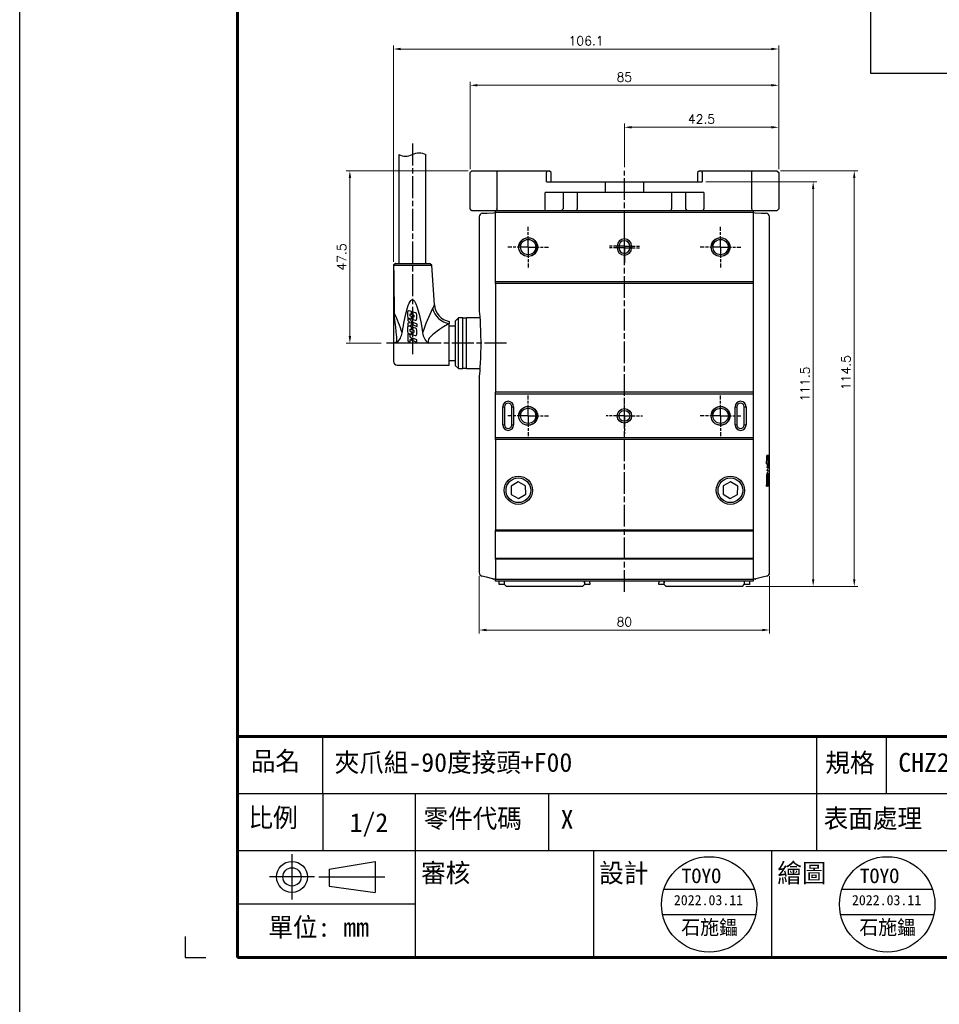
# Model space of a CAD drawing. Header units: millimetres. Extents: x 0 to 7391, y -1386 to 1502.
# Tile 87 of 127: x 5784 to 6037, y 791 to 1062. Entities that reach past the tile are written whole.
import ezdxf
from ezdxf.enums import TextEntityAlignment as Align

# ---------------------------------------------------------------- set-up
doc = ezdxf.new("R2010")
doc.units = ezdxf.units.MM
doc.header["$LTSCALE"] = 0.5
doc.linetypes.add('AM_ISO08W050', pattern=[18, 12, -1.5, 3, -1.5])
doc.linetypes.add('AM_ISO08W050x2', pattern=[9, 6, -0.75, 1.5, -0.75])
doc.layers.add('AM_5', color=3, linetype='Continuous', lineweight=25)
doc.layers.add('AM_7', color=4, linetype='AM_ISO08W050', lineweight=25)
doc.layers.add('BORDER', color=7, linetype='Continuous')
doc.layers.add('圖框', color=7, linetype='Continuous')
doc.styles.add('尺寸標註', font='romans.shx', dxfattribs={"bigfont": 'CHINESET.SHX'})
doc.styles.add('標題欄', font='txt')
doc.dimstyles.new('複本 CNS2-1$0', dxfattribs={"dimtxt": 2.5, "dimasz": 2, "dimexe": 1, "dimexo": 1, "dimgap": 1, "dimtad": 1, "dimdsep": 46, "dimtxsty": '尺寸標註', "dimcen": 0, "dimclrd": 2, "dimclre": 2, "dimclrt": 3, "dimadec": 0, "dimazin": 2, "dimtp": 0.1, "dimtm": 0.1, "dimtfac": 0.71, "dimtmove": 0, "dimatfit": 0, "dimfxl": 0, "dimlwd": 13, "dimlwe": 13, "dimarcsym": 0})

# ---------------------------------------------------------------- blocks, each defined once
blk = doc.blocks.new('*D36')
at = {"layer": 'AM_5', "color": 2, "lineweight": 13}
for p, q in [((5993.39, 1020.31), (6014.7, 1020.31)), ((6013.7, 1018.31), (6013.7, 907.81)), ((5983.89, 905.81), (6014.7, 905.81))]:
    blk.add_line(p, q, dxfattribs=at)
at = {"layer": 'AM_5', "color": 2}
for points in [[(6013.37, 1018.31), (6014.04, 1018.31), (6013.7, 1020.31)], [(6013.37, 907.81), (6014.04, 907.81), (6013.7, 905.81)]]:
    blk.add_solid(points, dxfattribs=at)
at = {"layer": 'Defpoints', "color": 0}
for p in [(5992.39, 1020.31), (5982.89, 905.81), (6013.7, 905.81)]:
    blk.add_point(p, dxfattribs=at)
at = {"layer": 'AM_5', "color": 3, "insert": (6011.45, 964.71), "char_height": 2.5, "attachment_point": 5, "rotation": 90, "style": '尺寸標註'}
blk.add_mtext('114.5', dxfattribs=at)
blk = doc.blocks.new('*D39')
at = {"layer": 'AM_5', "color": 2, "lineweight": 13}
for p, q in [((5910.39, 908.65), (5910.39, 892.81)), ((5990.39, 908.65), (5990.39, 892.81)), ((5912.39, 893.81), (5988.39, 893.81))]:
    blk.add_line(p, q, dxfattribs=at)
at = {"layer": 'AM_5', "color": 2}
for points in [[(5912.39, 894.15), (5912.39, 893.48), (5910.39, 893.81)], [(5988.39, 894.15), (5988.39, 893.48), (5990.39, 893.81)]]:
    blk.add_solid(points, dxfattribs=at)
at = {"layer": 'Defpoints', "color": 0}
for p in [(5910.39, 909.65), (5990.39, 909.65), (5990.39, 893.81)]:
    blk.add_point(p, dxfattribs=at)
at = {"layer": 'AM_5', "color": 3, "insert": (5950.39, 896.06), "char_height": 2.5, "attachment_point": 5, "style": '尺寸標註'}
blk.add_mtext('80', dxfattribs=at)
blk = doc.blocks.new('*D41')
at = {"layer": 'AM_5', "color": 2, "lineweight": 13}
for p, q in [((5950.39, 1021.31), (5950.39, 1033.31)), ((5952.39, 1032.31), (5990.89, 1032.31)), ((5992.89, 1020.81), (5992.89, 1033.31))]:
    blk.add_line(p, q, dxfattribs=at)
at = {"layer": 'AM_5', "color": 2}
for points in [[(5952.39, 1032.65), (5952.39, 1031.98), (5950.39, 1032.31)], [(5990.89, 1032.65), (5990.89, 1031.98), (5992.89, 1032.31)]]:
    blk.add_solid(points, dxfattribs=at)
at = {"layer": 'Defpoints', "color": 0}
for p in [(5992.89, 1032.31), (5950.39, 1020.31), (5992.89, 1019.81)]:
    blk.add_point(p, dxfattribs=at)
at = {"layer": 'AM_5', "color": 3, "insert": (5971.64, 1034.56), "char_height": 2.5, "attachment_point": 5, "style": '尺寸標註'}
blk.add_mtext('42.5', dxfattribs=at)
blk = doc.blocks.new('*D42')
at = {"layer": 'AM_5', "color": 2, "lineweight": 13}
for p, q in [((5907.89, 1020.81), (5907.89, 1044.87)), ((5992.89, 1020.81), (5992.89, 1044.87)), ((5990.89, 1043.87), (5909.89, 1043.87))]:
    blk.add_line(p, q, dxfattribs=at)
at = {"layer": 'AM_5', "color": 2}
for points in [[(5909.89, 1044.21), (5909.89, 1043.54), (5907.89, 1043.87)], [(5990.89, 1044.21), (5990.89, 1043.54), (5992.89, 1043.87)]]:
    blk.add_solid(points, dxfattribs=at)
at = {"layer": 'Defpoints', "color": 0}
for p in [(5907.89, 1043.87), (5907.89, 1019.81), (5992.89, 1019.81)]:
    blk.add_point(p, dxfattribs=at)
at = {"layer": 'AM_5', "color": 3, "insert": (5950.39, 1046.12), "char_height": 2.5, "attachment_point": 5, "style": '尺寸標註'}
blk.add_mtext('85', dxfattribs=at)
blk = doc.blocks.new('*D43')
at = {"layer": 'AM_5', "color": 2, "lineweight": 13}
for p, q in [((5886.79, 995.27), (5886.79, 1054.87)), ((5990.89, 1053.87), (5888.79, 1053.87)), ((5992.89, 1020.81), (5992.89, 1054.87))]:
    blk.add_line(p, q, dxfattribs=at)
at = {"layer": 'AM_5', "color": 2}
for points in [[(5888.79, 1054.21), (5888.79, 1053.54), (5886.79, 1053.87)], [(5990.89, 1054.21), (5990.89, 1053.54), (5992.89, 1053.87)]]:
    blk.add_solid(points, dxfattribs=at)
at = {"layer": 'Defpoints', "color": 0}
for p in [(5886.79, 1053.87), (5992.89, 1019.81), (5886.79, 994.27)]:
    blk.add_point(p, dxfattribs=at)
at = {"layer": 'AM_5', "color": 3, "insert": (5939.84, 1056.12), "char_height": 2.5, "attachment_point": 5, "style": '尺寸標註'}
blk.add_mtext('106.1', dxfattribs=at)
blk = doc.blocks.new('*D44')
at = {"layer": 'AM_5', "color": 2, "lineweight": 13}
for p, q in [((5907.39, 1020.31), (5873.79, 1020.31)), ((5874.79, 1018.31), (5874.79, 974.81)), ((5883.39, 972.81), (5873.79, 972.81))]:
    blk.add_line(p, q, dxfattribs=at)
at = {"layer": 'AM_5', "color": 2}
for points in [[(5874.46, 1018.31), (5875.13, 1018.31), (5874.79, 1020.31)], [(5874.46, 974.81), (5875.13, 974.81), (5874.79, 972.81)]]:
    blk.add_solid(points, dxfattribs=at)
at = {"layer": 'Defpoints', "color": 0}
for p in [(5908.39, 1020.31), (5874.79, 972.81), (5884.39, 972.81)]:
    blk.add_point(p, dxfattribs=at)
at = {"layer": 'AM_5', "color": 3, "insert": (5872.54, 996.56), "char_height": 2.5, "attachment_point": 5, "rotation": 90, "style": '尺寸標註'}
blk.add_mtext('47.5', dxfattribs=at)
blk = doc.blocks.new('A4橫')
at = {"color": 123}
blk.add_lwpolyline([(4724.32, 1173.75), (4724.32, 1170.89), (4727.18, 1170.89)], dxfattribs=at)
at = {"layer": 'BORDER', "color": 123, "linetype": 'Continuous', "lineweight": 60, "ltscale": 25.4}
for p, q in [((4731.53, 1453.75), (4731.53, 1170.89)), ((4731.53, 1201.3), (4917.11, 1201.3)), ((4731.53, 1170.89), (4924.32, 1170.89))]:
    blk.add_line(p, q, dxfattribs=at)
at = {"layer": 'BORDER', "color": 60, "linetype": 'Continuous', "ltscale": 25.4}
for p, q in [((4743.27, 1193.45), (4743.27, 1201.3)), ((4811.29, 1193.45), (4811.29, 1201.3)), ((4820.89, 1193.45), (4820.89, 1201.3)), ((4731.53, 1193.45), (4917.11, 1193.45)), ((4743.27, 1193.45), (4743.27, 1185.61)), ((4756.06, 1185.61), (4756.06, 1193.45)), ((4774.39, 1185.61), (4774.39, 1193.45)), ((4811.29, 1185.61), (4811.29, 1193.45)), ((4731.53, 1185.61), (4917.11, 1185.61)), ((4756.06, 1170.89), (4756.06, 1185.61)), ((4780.58, 1170.89), (4780.58, 1185.61)), ((4805.1, 1170.89), (4805.1, 1185.61)), ((4731.53, 1178.25), (4756.06, 1178.25)), ((4731.53, 1170.89), (4917.11, 1170.89))]:
    blk.add_line(p, q, dxfattribs=at)
at = {"layer": 'BORDER', "color": 4, "linetype": 'Continuous', "ltscale": 25.4}
for p, q in [((4739.03, 1185.08), (4739.03, 1178.86)), ((4742.14, 1181.97), (4735.92, 1181.97)), ((4742.71, 1181.97), (4751.83, 1181.97))]:
    blk.add_line(p, q, dxfattribs=at)
at = {"layer": 'BORDER', "color": 7, "linetype": 'Continuous', "ltscale": 25.4}
for p, q in [((4744.15, 1183.02), (4750.49, 1184.09)), ((4750.49, 1184.09), (4750.49, 1179.84)), ((4744.15, 1183.02), (4744.15, 1180.71)), ((4744.15, 1180.71), (4750.49, 1179.84))]:
    blk.add_line(p, q, dxfattribs=at)
for radius in [2.13, 1.26]:
    blk.add_circle((4739.03, 1181.97), radius, dxfattribs=at)
at = {"layer": '圖框', "style": '標題欄'}
for s, p in [('品名', (4733.36, 1199.24)), ('規格', (4812.49, 1199)), ('比例', (4733.04, 1191.44)), ('零件代碼', (4757.14, 1191.33)), ('表面處理', (4812.25, 1191.33)), ('審核', (4756.81, 1183.81)), ('設計', (4781.34, 1183.81)), ('繪圖', (4805.86, 1183.81)), ('單位: mm', (4735.78, 1176.34))]:
    blk.add_text(s, height=2.605, dxfattribs=at).set_placement(p, align=Align.TOP_LEFT)
blk = doc.blocks.new('*D212')
at = {"layer": 'AM_5', "color": 2, "lineweight": 13}
for p, q in [((5972.83, 1017.31), (6003.39, 1017.31)), ((6002.39, 1015.31), (6002.39, 907.81)), ((5983.89, 905.81), (6003.39, 905.81))]:
    blk.add_line(p, q, dxfattribs=at)
at = {"layer": 'AM_5', "color": 2}
for points in [[(6002.06, 1015.31), (6002.73, 1015.31), (6002.39, 1017.31)], [(6002.06, 907.81), (6002.73, 907.81), (6002.39, 905.81)]]:
    blk.add_solid(points, dxfattribs=at)
at = {"layer": 'Defpoints', "color": 0}
for p in [(5971.83, 1017.31), (5982.89, 905.81), (6002.39, 905.81)]:
    blk.add_point(p, dxfattribs=at)
at = {"layer": 'AM_5', "color": 3, "insert": (6000.14, 961.56), "char_height": 2.5, "attachment_point": 5, "rotation": 90, "style": '尺寸標註'}
blk.add_mtext('111.5', dxfattribs=at)

msp = doc.modelspace()

# ---------------------------------------------------------------- linework, layer by layer
at = {"color": 7}
for p, q in [((6018.211, 1307.259), (6018.211, 1047.259)), ((6018.211, 1047.259), (6215.01, 1047.259))]:
    msp.add_line(p, q, dxfattribs=at)
at = {"color": 7, "linetype": 'Continuous', "lineweight": 25}
for p, q in [((5888.242, 1024.812), (5888.242, 994.812)), ((5895.742, 994.812), (5895.742, 1024.812)), ((5908.392, 1020.312), (5907.892, 1019.812)), ((5908.392, 1020.312), (5915.41, 1020.312)), ((5915.41, 1020.312), (5915.28, 1019.812)), ((5915.41, 1020.312), (5929.08, 1020.312)), ((5929.08, 1020.312), (5928.95, 1019.812)), ((5929.08, 1020.312), (5929.711, 1020.312)), ((5930.211, 1019.812), (5929.711, 1020.312)), ((5971.072, 1020.312), (5970.572, 1019.812)), ((5971.072, 1020.312), (5971.703, 1020.312)), ((5971.834, 1019.812), (5971.703, 1020.312)), ((5971.703, 1020.312), (5985.373, 1020.312)), ((5985.504, 1019.812), (5985.373, 1020.312)), ((5985.373, 1020.312), (5992.392, 1020.312)), ((5992.392, 1020.312), (5992.892, 1019.812)), ((5907.892, 1009.812), (5907.892, 1019.812)), ((5915.28, 1019.812), (5915.28, 1009.812)), ((5928.95, 1017.312), (5928.95, 1019.812)), ((5928.95, 1017.312), (5945.168, 1017.312)), ((5930.211, 1017.312), (5930.211, 1019.812)), ((5945.168, 1014.312), (5945.168, 1017.312)), ((5945.168, 1017.312), (5955.616, 1017.312)), ((5955.616, 1017.312), (5955.616, 1014.312)), ((5955.616, 1017.312), (5971.834, 1017.312)), ((5970.572, 1019.812), (5970.572, 1017.312)), ((5971.834, 1019.812), (5971.834, 1017.312)), ((5985.504, 1009.812), (5985.504, 1019.812)), ((5992.892, 1019.812), (5992.892, 1009.812)), ((5928.546, 1009.812), (5928.546, 1014.312)), ((5945.168, 1014.312), (5928.546, 1014.312)), ((5933.491, 1014.312), (5933.491, 1009.812)), ((5937.392, 1014.312), (5937.392, 1009.812)), ((5955.616, 1014.312), (5945.168, 1014.312)), ((5972.238, 1014.312), (5955.616, 1014.312)), ((5963.392, 1014.312), (5963.392, 1009.812)), ((5967.292, 1009.812), (5967.292, 1014.312)), ((5972.238, 1014.312), (5972.238, 1009.812)), ((5908.392, 1009.312), (5907.892, 1009.812)), ((5915.41, 1009.312), (5908.392, 1009.312)), ((5914.892, 1008.812), (5914.892, 1009.312)), ((5915.41, 1009.312), (5915.28, 1009.812)), ((5928.676, 1009.312), (5915.41, 1009.312)), ((5928.676, 1009.312), (5928.546, 1009.812)), ((5933.004, 1009.312), (5928.676, 1009.312)), ((5933.004, 1009.312), (5933.491, 1009.812)), ((5937.392, 1009.312), (5933.004, 1009.312)), ((5937.392, 1009.312), (5937.392, 1009.812)), ((5963.392, 1009.312), (5937.392, 1009.312)), ((5963.392, 1009.312), (5963.392, 1009.812)), ((5967.78, 1009.312), (5963.392, 1009.312)), ((5967.78, 1009.312), (5967.292, 1009.812)), ((5972.107, 1009.312), (5967.78, 1009.312)), ((5972.107, 1009.312), (5972.238, 1009.812)), ((5985.373, 1009.312), (5972.107, 1009.312)), ((5985.504, 1009.812), (5985.373, 1009.312)), ((5992.392, 1009.312), (5985.373, 1009.312)), ((5985.892, 1009.312), (5985.892, 1008.812)), ((5992.892, 1009.812), (5992.392, 1009.312)), ((5910.392, 1007.627), (5910.392, 982.125)), ((5911.339, 1008.626), (5912.6, 1008.692)), ((5912.6, 1008.692), (5914.375, 1008.785)), ((5914.375, 1008.785), (5914.892, 1008.812)), ((5914.892, 989.812), (5914.892, 1008.812)), ((5985.892, 1008.812), (5914.892, 1008.812)), ((5985.892, 1008.812), (5986.408, 1008.785)), ((5985.892, 1008.812), (5985.892, 989.812)), ((5986.408, 1008.785), (5988.183, 1008.692)), ((5988.183, 1008.692), (5989.444, 1008.626)), ((5990.392, 941.674), (5990.392, 1007.627)), ((5948.392, 999.062), (5948.392, 999.562)), ((5948.892, 999.562), (5948.392, 999.562)), ((5948.892, 999.062), (5948.392, 999.062)), ((5948.892, 999.562), (5948.892, 999.062)), ((5951.892, 999.062), (5951.892, 999.562)), ((5952.392, 999.562), (5951.892, 999.562)), ((5952.392, 999.062), (5951.892, 999.062)), ((5952.392, 999.562), (5952.392, 999.062)), ((5886.792, 994.273), (5886.792, 981.066)), ((5887.294, 994.744), (5886.803, 994.297)), ((5887.381, 994.812), (5886.826, 994.313)), ((5886.826, 994.313), (5897.327, 994.313)), ((5887.367, 994.812), (5887.294, 994.744)), ((5887.367, 994.812), (5887.381, 994.812)), ((5887.381, 994.812), (5896.753, 994.812)), ((5897.327, 994.313), (5896.753, 994.812)), ((5898.092, 983.365), (5897.327, 994.313)), ((5914.892, 989.312), (5914.892, 989.812)), ((5914.892, 989.812), (5985.892, 989.812)), ((5985.892, 989.312), (5914.892, 989.312)), ((5914.892, 989.312), (5914.892, 959.312)), ((5985.892, 989.812), (5985.892, 989.312)), ((5985.892, 989.312), (5985.892, 959.312)), ((5886.792, 981.066), (5886.792, 972.957)), ((5890.661, 981.388), (5890.661, 980.266)), ((5891.736, 978.898), (5890.706, 979.807)), ((5890.706, 979.807), (5890.706, 979.064)), ((5891.041, 979.735), (5891.736, 979.497)), ((5891.736, 981.549), (5891.153, 981.743)), ((5891.424, 980.331), (5891.424, 980.932)), ((5891.424, 980.932), (5891.736, 980.825)), ((5891.736, 980.225), (5891.424, 980.331)), ((5891.736, 980.825), (5891.736, 981.549)), ((5891.736, 979.497), (5891.736, 980.225)), ((5891.971, 981.471), (5891.89, 981.498)), ((5891.89, 981.498), (5891.89, 980.773)), ((5891.89, 980.773), (5891.971, 980.745)), ((5891.971, 980.145), (5891.89, 980.173)), ((5891.89, 980.173), (5891.89, 979.45)), ((5891.89, 979.45), (5891.971, 979.417)), ((5891.971, 980.745), (5891.971, 981.471)), ((5891.971, 979.417), (5891.971, 980.145)), ((5892.838, 981.183), (5892.134, 981.417)), ((5892.134, 981.417), (5892.134, 980.69)), ((5892.134, 980.69), (5892.436, 980.587)), ((5892.436, 979.988), (5892.134, 980.09)), ((5892.134, 980.09), (5892.134, 979.361)), ((5892.134, 979.361), (5892.728, 979.159)), ((5892.436, 980.587), (5892.436, 979.988)), ((5893.222, 979.513), (5893.222, 980.651)), ((5904.697, 979.812), (5903.892, 979.007)), ((5905.892, 979.812), (5904.697, 979.812)), ((5904.697, 969.508), (5904.697, 979.812)), ((5905.892, 972.812), (5905.892, 979.812)), ((5906.892, 979.712), (5905.892, 979.712)), ((5910.582, 979.812), (5906.892, 979.812)), ((5906.892, 972.812), (5906.892, 979.812)), ((5910.442, 981.5), (5910.451, 981.399)), ((5890.661, 977.152), (5890.661, 976.015)), ((5890.706, 979.064), (5891.411, 978.442)), ((5891.411, 978.442), (5890.706, 978.32)), ((5890.706, 978.32), (5890.706, 977.601)), ((5890.706, 977.601), (5891.736, 977.806)), ((5891.731, 977.314), (5891.153, 977.507)), ((5891.424, 976.089), (5891.424, 976.684)), ((5891.424, 976.684), (5891.731, 976.581)), ((5891.731, 976.581), (5891.731, 977.314)), ((5891.736, 977.806), (5891.736, 978.898)), ((5891.89, 978.763), (5891.89, 977.836)), ((5891.971, 978.691), (5891.89, 978.763)), ((5891.89, 977.836), (5891.971, 977.852)), ((5891.971, 977.234), (5891.89, 977.261)), ((5891.89, 977.261), (5891.89, 976.528)), ((5891.89, 976.528), (5891.971, 976.501)), ((5891.971, 977.852), (5891.971, 978.691)), ((5891.971, 976.501), (5891.971, 977.234)), ((5892.202, 978.488), (5892.133, 978.548)), ((5892.133, 978.548), (5892.133, 977.885)), ((5892.133, 977.885), (5893.34, 977.469)), ((5892.844, 976.943), (5892.133, 977.18)), ((5892.133, 977.18), (5892.133, 976.447)), ((5893.34, 978.095), (5892.202, 978.488)), ((5893.34, 977.469), (5893.34, 978.095)), ((5902.092, 978.812), (5902.092, 978.227)), ((5902.092, 966.812), (5902.092, 978.227)), ((5903.892, 977.562), (5902.092, 977.562)), ((5903.892, 966.617), (5903.892, 979.007)), ((5891.388, 975.14), (5890.706, 975.38)), ((5890.706, 975.38), (5890.706, 973.37)), ((5891.047, 975.482), (5891.731, 975.258)), ((5891.388, 974.465), (5891.388, 975.14)), ((5891.736, 974.341), (5891.388, 974.465)), ((5891.388, 973.12), (5891.388, 973.802)), ((5891.388, 973.802), (5891.736, 973.679)), ((5891.731, 975.985), (5891.424, 976.089)), ((5891.731, 975.258), (5891.731, 975.985)), ((5891.736, 973.679), (5891.736, 974.341)), ((5891.971, 975.902), (5891.89, 975.932)), ((5891.89, 975.932), (5891.89, 975.206)), ((5891.89, 975.206), (5891.971, 975.179)), ((5891.971, 974.256), (5891.89, 974.285)), ((5891.89, 974.285), (5891.89, 973.624)), ((5891.971, 975.179), (5891.971, 975.902)), ((5891.971, 973.595), (5891.971, 974.256)), ((5892.133, 976.447), (5892.436, 976.345)), ((5892.436, 975.747), (5892.133, 975.849)), ((5892.133, 975.849), (5892.133, 975.126)), ((5892.133, 975.126), (5892.731, 974.93)), ((5893.259, 973.795), (5892.133, 974.198)), ((5892.133, 974.198), (5892.133, 973.538)), ((5892.436, 976.345), (5892.436, 975.747)), ((5893.221, 975.284), (5893.227, 976.408)), ((5893.259, 973.139), (5893.259, 973.795)), ((5886.792, 972.957), (5886.792, 972.812)), ((5887.792, 972.812), (5886.792, 972.812)), ((5886.792, 972.812), (5886.792, 967.812)), ((5887.792, 972.812), (5887.792, 972.986)), ((5896.4, 972.812), (5887.792, 972.812)), ((5890.706, 973.37), (5891.388, 973.12)), ((5891.89, 973.624), (5891.971, 973.595)), ((5892.133, 973.538), (5893.259, 973.139)), ((5905.892, 965.812), (5905.892, 972.812)), ((5906.892, 965.812), (5906.892, 972.812)), ((5904.697, 965.812), (5904.697, 969.508)), ((5887.792, 966.812), (5902.092, 966.812)), ((5902.092, 968.062), (5903.892, 968.062)), ((5903.892, 966.617), (5904.697, 965.812)), ((5904.697, 965.812), (5905.892, 965.812)), ((5905.892, 965.912), (5906.892, 965.912)), ((5906.892, 965.812), (5910.582, 965.812)), ((5910.392, 963.524), (5910.392, 909.651)), ((5914.892, 958.812), (5914.892, 959.312)), ((5985.892, 959.312), (5914.892, 959.312)), ((5985.892, 958.812), (5914.892, 958.812)), ((5914.892, 946.812), (5914.892, 958.812)), ((5985.892, 959.312), (5985.892, 958.812)), ((5985.892, 958.812), (5985.892, 946.812)), ((5916.892, 950.312), (5916.892, 955.312)), ((5916.892, 955.312), (5917.392, 955.312)), ((5917.392, 955.312), (5917.392, 950.312)), ((5919.392, 950.312), (5919.392, 955.312)), ((5919.392, 955.312), (5919.892, 955.312)), ((5919.892, 955.312), (5919.892, 950.312)), ((5980.892, 950.312), (5980.892, 955.312)), ((5980.892, 955.312), (5981.392, 955.312)), ((5981.392, 955.312), (5981.392, 950.312)), ((5983.392, 955.312), (5983.892, 955.312)), ((5983.392, 950.312), (5983.392, 955.312)), ((5983.892, 955.312), (5983.892, 950.312)), ((5916.892, 950.312), (5917.392, 950.312)), ((5919.392, 950.312), (5919.892, 950.312)), ((5980.892, 950.312), (5981.392, 950.312)), ((5983.392, 950.312), (5983.892, 950.312)), ((5914.892, 946.812), (5985.892, 946.812)), ((5914.892, 946.312), (5914.892, 946.812)), ((5985.892, 946.812), (5985.892, 946.312)), ((5985.892, 946.312), (5914.892, 946.312)), ((5914.892, 946.312), (5914.892, 921.312)), ((5985.892, 946.312), (5985.892, 921.312)), ((5990.209, 941.845), (5989.642, 941.845)), ((5990.39, 941.845), (5990.309, 941.845)), ((5989.55, 939.612), (5989.801, 939.612)), ((5989.801, 939.612), (5989.999, 939.612)), ((5989.999, 939.612), (5990.163, 939.612)), ((5990.207, 939.34), (5990.317, 939.34)), ((5990.317, 939.34), (5990.372, 939.34)), ((5990.39, 940.715), (5990.39, 940.79)), ((5990.392, 909.651), (5990.392, 938.624)), ((5989.921, 937.141), (5989.705, 937.141)), ((5989.728, 937.678), (5989.94, 937.678)), ((5989.948, 937.944), (5989.738, 937.944)), ((5989.759, 938.454), (5989.966, 938.454)), ((5990.137, 935.94), (5990.268, 935.94)), ((5990.285, 936.979), (5990.16, 936.979)), ((5990.172, 937.516), (5990.292, 937.516)), ((5990.296, 937.781), (5990.177, 937.781)), ((5990.186, 938.292), (5990.303, 938.292)), ((5990.344, 935.94), (5990.268, 935.94)), ((5990.39, 936.979), (5990.354, 936.979)), ((5990.36, 937.516), (5990.391, 937.516)), ((5990.391, 937.781), (5990.362, 937.781)), ((5990.365, 938.292), (5990.392, 938.292)), ((5921.156, 934.621), (5919.174, 933.436)), ((5919.174, 933.436), (5919.21, 931.126)), ((5923.173, 933.498), (5921.156, 934.621)), ((5923.209, 931.189), (5923.173, 933.498)), ((5977.61, 933.498), (5977.574, 931.189)), ((5979.628, 934.621), (5977.61, 933.498)), ((5981.609, 933.436), (5979.628, 934.621)), ((5981.573, 931.126), (5981.609, 933.436)), ((5989.557, 933.426), (5989.798, 933.426)), ((5990.116, 934.438), (5990.116, 934.512)), ((5990.117, 934.747), (5990.118, 934.779)), ((5990.117, 934.716), (5990.117, 934.747)), ((5990.117, 934.684), (5990.117, 934.716)), ((5990.117, 934.652), (5990.117, 934.684)), ((5990.117, 934.62), (5990.117, 934.652)), ((5990.117, 934.588), (5990.117, 934.62)), ((5990.118, 934.779), (5990.118, 934.811)), ((5990.191, 933.363), (5990.352, 933.363)), ((5919.21, 931.126), (5921.228, 930.003)), ((5921.228, 930.003), (5923.209, 931.189)), ((5977.574, 931.189), (5979.556, 930.003)), ((5979.556, 930.003), (5981.573, 931.126)), ((5985.892, 921.312), (5914.892, 921.312)), ((5914.892, 921.012), (5914.892, 921.312)), ((5985.892, 921.012), (5914.892, 921.012)), ((5914.892, 913.612), (5914.892, 921.012)), ((5985.892, 921.312), (5985.892, 921.012)), ((5985.892, 921.012), (5985.892, 913.612)), ((5914.892, 913.612), (5985.892, 913.612)), ((5914.892, 913.312), (5914.892, 913.612)), ((5985.892, 913.312), (5914.892, 913.312)), ((5914.892, 913.312), (5914.892, 907.812)), ((5985.892, 913.612), (5985.892, 913.312)), ((5985.892, 913.312), (5985.892, 907.812)), ((5912.394, 908.348), (5911.133, 908.685)), ((5914.169, 907.872), (5912.394, 908.348)), ((5914.892, 907.812), (5914.375, 907.839)), ((5914.892, 907.812), (5985.892, 907.812)), ((5914.892, 907.312), (5914.892, 907.812)), ((5985.892, 907.312), (5914.892, 907.312)), ((5915.892, 906.812), (5915.892, 907.312)), ((5915.892, 906.312), (5915.892, 906.812)), ((5917.392, 906.312), (5915.892, 906.312)), ((5917.392, 906.812), (5917.392, 907.312)), ((5917.392, 906.312), (5917.392, 907.312)), ((5917.892, 905.812), (5917.392, 906.312)), ((5939.392, 906.312), (5938.892, 905.812)), ((5939.392, 906.812), (5939.392, 907.312)), ((5939.392, 907.312), (5939.392, 906.312)), ((5940.892, 906.312), (5939.392, 906.312)), ((5940.892, 906.812), (5940.892, 907.312)), ((5940.892, 906.812), (5940.892, 906.312)), ((5959.892, 907.312), (5959.892, 906.812)), ((5959.892, 906.312), (5959.892, 906.812)), ((5961.392, 906.312), (5959.892, 906.312)), ((5961.392, 907.312), (5961.392, 906.812)), ((5961.392, 906.312), (5961.392, 907.312)), ((5961.392, 906.312), (5961.892, 905.812)), ((5982.892, 905.812), (5983.392, 906.312)), ((5983.392, 907.312), (5983.392, 906.812)), ((5983.392, 907.312), (5983.392, 906.312)), ((5984.892, 906.312), (5983.392, 906.312)), ((5984.892, 907.312), (5984.892, 906.812)), ((5984.892, 906.812), (5984.892, 906.312)), ((5986.408, 907.839), (5985.892, 907.812)), ((5985.892, 907.812), (5985.892, 907.312)), ((5988.39, 908.348), (5986.615, 907.872)), ((5989.65, 908.685), (5988.39, 908.348)), ((5938.892, 905.812), (5917.892, 905.812)), ((5982.892, 905.812), (5961.892, 905.812))]:
    msp.add_line(p, q, dxfattribs=at)
at = {"color": 1}
for p, q in [((5961.286, 822.42), (5986.199, 822.42)), ((6010.334, 822.42), (6035.247, 822.42)), ((5960.89, 815.461), (5986.596, 815.461)), ((6009.937, 815.461), (6035.643, 815.461))]:
    msp.add_line(p, q, dxfattribs=at)
at = {"color": 6}
msp.add_lwpolyline([(5783.848, 1459.353), (6289.429, 1459.353), (6289.429, -1386.361), (5783.848, -1386.361)], close=True, dxfattribs=at)
at = {"color": 7, "linetype": 'Continuous', "lineweight": 25, "flags": 128}
for points in [[(5886.826, 994.313), (5886.839, 993.43), (5886.855, 992.392), (5886.872, 991.199), (5886.891, 989.852), (5886.91, 988.349), (5886.927, 987.076), (5886.96, 984.285), (5886.995, 981.136)], [(5889.157, 975.71), (5889.713, 978.824), (5890.163, 980.904), (5890.53, 982.292), (5890.833, 983.218), (5891.088, 983.833), (5891.378, 984.354), (5891.607, 984.626), (5891.779, 984.748), (5891.93, 984.797), (5891.992, 984.802), (5892.143, 984.775), (5892.319, 984.674), (5892.575, 984.397), (5892.97, 983.683), (5893.257, 982.913), (5893.85, 980.849), (5894.298, 978.744), (5894.673, 976.625), (5894.826, 975.71)], [(5910.392, 982.125), (5910.392, 982.129), (5910.405, 981.99), (5910.441, 981.589), (5910.495, 980.961), (5910.564, 980.087), (5910.636, 979.033), (5910.707, 977.772), (5910.767, 976.399), (5910.811, 974.882), (5910.831, 973.346), (5910.827, 971.748), (5910.799, 970.224), (5910.748, 968.732), (5910.683, 967.395), (5910.609, 966.177), (5910.537, 965.181), (5910.471, 964.378), (5910.412, 963.712), (5910.393, 963.508), (5910.394, 963.521)], [(5910.399, 981.984), (5910.399, 981.984), (5910.4, 981.97), (5910.409, 981.872), (5910.422, 981.726)], [(5887.765, 972.973), (5887.699, 974.525), (5887.556, 975.912), (5887.407, 977.243), (5887.259, 978.552), (5887.119, 979.848), (5886.995, 981.136)], [(5910.422, 981.726), (5910.428, 981.662), (5910.442, 981.5)], [(5902.092, 978.227), (5901.786, 978.042), (5901.431, 977.826), (5901.027, 977.577), (5900.574, 977.294), (5900.035, 976.95), (5899.502, 976.601), (5898.863, 976.165), (5898.35, 975.795), (5897.996, 975.526), (5897.534, 975.144), (5897.17, 974.807), (5896.88, 974.495), (5896.653, 974.199), (5896.488, 973.92), (5896.327, 973.378), (5896.333, 973.096), (5896.4, 972.812)]]:
    msp.add_lwpolyline(points, dxfattribs=at)
at = {"color": 7, "linetype": 'Continuous', "lineweight": 25}
for centre, radius in [((5923.892, 999.312), 2.6), ((5923.892, 999.312), 2.1), ((5976.892, 999.312), 2.6), ((5976.892, 999.312), 2.1), ((5923.892, 952.812), 2.6), ((5923.892, 952.812), 2.1), ((5950.392, 952.812), 2), ((5976.892, 952.812), 2.6), ((5976.892, 952.812), 2.1), ((5950.392, 952.812), 1.5), ((5921.192, 932.312), 3.9), ((5979.592, 932.312), 3.9), ((5921.192, 932.312), 3.4), ((5979.592, 932.312), 3.4)]:
    msp.add_circle(centre, radius, dxfattribs=at)
at = {"color": 1}
for centre in [(5973.743, 818.22), (6022.79, 818.22)]:
    msp.add_circle(centre, 13.146, dxfattribs=at)
at = {"color": 7, "linetype": 'Continuous', "lineweight": 25}
for centre, radius, start, end in [((5911.392, 1007.627), 1, 93, 179.35302), ((5989.392, 1007.627), 1, 0.45104, 87), ((5950.392, 999.562), 2, 0, 180), ((5950.392, 999.562), 1.5, 0, 180), ((5950.392, 999.062), 2, 180, 0), ((5950.392, 999.062), 1.5, 180, 0), ((5886.845, 994.263), 0.0544, 110.78296, 168.63575), ((5943.37, 959.631), 51.138, 153.57298, 161.67385), ((5907.664, 977.672), 11.137, 149.26002, 154.93488), ((5903.118, 983.871), 5.737, 194.95573, 259.68998), ((5903.08, 983.714), 5, 184, 258.59982), ((5886.979, 980.851), 0.286, 86.8372, 131.04286), ((5852.677, 964.315), 38.219, 17.34625, 26.1114), ((5891.035, 981.388), 0.374, 71.6348, 180), ((5891.222, 980.266), 0.561, 180, 251.15596), ((5892.848, 979.513), 0.374, 251.15596, 360), ((5892.661, 980.651), 0.561, 0, 71.6348), ((5891.035, 977.152), 0.374, 71.56346, 180), ((5892.666, 976.411), 0.561, 359.68955, 71.56346), ((5884.621, 976.28), 4.572, 313.90756, 352.84188), ((5891.222, 976.015), 0.561, 180, 251.85644), ((5892.847, 975.286), 0.374, 251.85644, 359.68955), ((5899.211, 976.216), 4.414, 186.57701, 230.45342), ((5887.511, 959.542), 13.434, 88.91553, 93.06878), ((5887.763, 973.013), 0.0392, 272.92721, 316.78044), ((5887.792, 967.812), 1, 180, 270), ((5918.392, 955.312), 1.5, 0, 180), ((5918.392, 955.312), 1, 0, 180), ((5982.392, 955.312), 1.5, 0, 180), ((5982.392, 955.312), 1, 0, 180), ((5918.392, 950.312), 1.5, 180, 0), ((5918.392, 950.312), 1, 180, 0), ((5982.392, 950.312), 1.5, 180, 0), ((5982.392, 950.312), 1, 180, 0), ((5911.392, 909.651), 1, 180.53765, 255), ((5989.392, 909.651), 1, 285, 359.28651), ((5914.427, 908.838), 1, 255, 267), ((5986.356, 908.838), 1, 273, 285)]:
    msp.add_arc(centre, radius, start, end, dxfattribs=at)
at = {"color": 3, "linetype": 'Continuous', "lineweight": 25}
for centre in [(5923.892, 999.312), (5976.892, 999.312), (5923.892, 952.812), (5976.892, 952.812)]:
    msp.add_arc(centre, 2.5, 256.41264, 171.49741, dxfattribs=at)
at = {"color": 7, "linetype": 'Continuous', "lineweight": 25}
for centre, major_axis, ratio, start_param, end_param in [((5890.392, 979.528), (0, 308.302), 0.3243575, 4.5825533, 4.5898541), ((5890.392, 960.452), (0, 307.685), 0.3243575, 4.6446046, 4.6518768), ((5890.392, 960.452), (0, 308.302), 0.3243575, 4.6447403, 4.651998), ((5890.392, 946.568), (0, 101.401), 0.9861841, 4.6597412, 4.660398), ((5890.392, 946.101), (100, 0), 0.9241327, 6.2311944, 6.2318789), ((5890.392, 945.685), (100, 0), 0.8429344, 6.2318789, 6.2325877), ((5890.392, 945.308), (100, 0), 0.768398, 6.2325877, 6.2333175), ((5890.392, 944.962), (100, 0), 0.6990011, 6.2333175, 6.2340649), ((5890.392, 944.64), (100, 0), 0.6334307, 6.2340649, 6.2348265), ((5890.392, 944.336), (100, 0), 0.5706479, 6.2348265, 6.235599), ((5890.392, 944.049), (100, 0), 0.5102822, 6.235599, 6.2363918), ((5890.392, 943.785), (100, 0), 0.4537509, 6.2363918, 6.2372133), ((5890.392, 943.538), (100, 0), 0.4001661, 6.2372133, 6.2380603), ((5890.392, 943.306), (100, 0), 0.3486931, 6.2380603, 6.2389295), ((5890.392, 943.085), (100, 0), 0.2986106, 6.2389295, 6.2398178), ((5890.392, 942.871), (100, 0), 0.2493, 6.2398178, 6.2407219), ((5890.392, 942.663), (100, 0), 0.2002079, 6.2407219, 6.2416388), ((5890.392, 942.457), (100, 0), 0.1508148, 6.2416388, 6.2425651), ((5890.392, 941.801), (100, 0), 0.082569, 0.0045961, 0.0053439), ((5890.392, 941.768), (100, 0), 0.153787, 0.0038403, 0.0045961), ((5890.392, 941.74), (100, 0), 0.2256838, 0.003084, 0.0038403), ((5890.392, 941.717), (100, 0), 0.3003858, 0.0023346, 0.003084), ((5890.392, 941.699), (100, 0), 0.3802407, 0.0015994, 0.0023346), ((5890.392, 941.714), (0, 101.525), 0.9849801, 4.7102199, 4.7107467), ((5890.392, 941.748), (0, 117.267), 0.8527512, 4.7097336, 4.7102199), ((5890.392, 941.796), (0, 135.484), 0.7380927, 4.70928, 4.7097336), ((5890.392, 941.864), (0, 157.228), 0.6360171, 4.7088643, 4.70928), ((5890.392, 941.96), (0, 184.489), 0.5420383, 4.7084917, 4.7088643), ((5890.392, 942.101), (0, 220.785), 0.4529297, 4.7081674, 4.7084917), ((5890.392, 941.685), (100, 0), 0.4678665, 0.0008859, 0.0015994), ((5890.392, 941.676), (100, 0), 0.5619529, 0.0002002, 0.0008859), ((5890.392, 941.674), (100, 0), 0.6603261, 6.2827325, 6.2833856), ((5890.392, 941.679), (100, 0), 0.765729, 6.2821167, 6.2827325), ((5890.392, 941.692), (100, 0), 0.8821045, 6.281543, 6.2821167), ((5890.392, 973.36), (0, 310.839), 0.3217098, 4.5998561, 4.6036039), ((5890.392, 967.121), (0, 310.217), 0.3217098, 4.6198496, 4.6225884), ((5890.392, 967.121), (0, 310.839), 0.3217098, 4.6200352, 4.6237754), ((5890.392, 958.211), (0, 310.839), 0.3217097, 4.6482632, 4.655458), ((5890.392, 955.78), (0, 268.118), 0.3729695, 4.655458, 4.6557733), ((5890.392, 953.873), (0, 234.411), 0.426602, 4.6557733, 4.6561312), ((5890.392, 952.363), (0, 207.565), 0.4817758, 4.6561312, 4.6565308), ((5890.392, 951.129), (0, 185.449), 0.5392306, 4.6565308, 4.656971), ((5890.392, 950.09), (0, 166.701), 0.5998764, 4.656971, 4.6574507), ((5890.392, 949.197), (0, 150.434), 0.6647455, 4.6574507, 4.6579687), ((5890.392, 948.414), (0, 136.037), 0.7350952, 4.6579687, 4.658524), ((5890.392, 947.716), (0, 123.08), 0.8124802, 4.658524, 4.6591154), ((5890.392, 947.1), (0, 111.517), 0.8967269, 4.6591154, 4.6597412), ((5890.392, 951.353), (0, 310.839), 0.3217098, 4.6703589, 4.6737344), ((5890.392, 945.482), (0, 310.839), 0.3217098, 4.6892542, 4.6926277), ((5890.392, 943.283), (0, 480.883), 0.2079508, 4.7075223, 4.7076816), ((5890.392, 944.523), (0, 735.622), 0.1359395, 4.7074178, 4.7075223), ((5890.392, 948.412), (0, 1517.969), 0.0658775, 4.7073675, 4.7074178), ((5890.392, 934.021), (0, 1333.844), 0.0749713, 4.7173513, 4.7174073), ((5890.392, 937.224), (0, 688.442), 0.1452555, 4.7172416, 4.7173513), ((5890.392, 936.335), (0, 871.604), 0.114731, 4.7171934, 4.7172416), ((5890.392, 942.321), (0, 272.954), 0.3663617, 4.7078965, 4.7081674), ((5890.392, 942.677), (0, 352.069), 0.284035, 4.7076816, 4.7078965), ((5890.392, 936.542), (0, 828.393), 0.1207157, 4.7171426, 4.7171934), ((5890.392, 936.729), (0, 789.189), 0.1267123, 4.7170892, 4.7171426), ((5890.392, 936.897), (0, 753.479), 0.1327177, 4.7170333, 4.7170892), ((5890.392, 937.048), (0, 720.791), 0.1387365, 4.7169747, 4.7170333), ((5890.392, 937.186), (0, 690.771), 0.1447658, 4.7169135, 4.7169747), ((5890.392, 937.311), (0, 663.083), 0.1508106, 4.7168497, 4.7169135), ((5890.392, 937.426), (0, 637.466), 0.1568712, 4.7167833, 4.7168497), ((5890.392, 937.53), (0, 613.685), 0.1629502, 4.7167142, 4.7167833), ((5890.392, 937.626), (0, 591.556), 0.1690457, 4.7166425, 4.7167142), ((5890.392, 937.714), (0, 570.891), 0.1751646, 4.7165682, 4.7166425), ((5890.392, 937.795), (0, 551.566), 0.181302, 4.7164912, 4.7165682), ((5890.392, 937.869), (0, 533.441), 0.1874621, 4.7164116, 4.7164912), ((5890.392, 937.937), (0, 516.401), 0.1936479, 4.7163293, 4.7164116), ((5890.392, 938.001), (0, 500.346), 0.1998618, 4.7162443, 4.7163293), ((5890.392, 938.059), (0, 485.203), 0.2060995, 4.7161566, 4.7162443), ((5890.392, 938.113), (0, 470.888), 0.2123648, 4.7160663, 4.7161566), ((5890.392, 938.163), (0, 457.326), 0.2186625, 4.7159733, 4.7160663), ((5890.392, 938.209), (0, 444.457), 0.2249937, 4.7158775, 4.7159733), ((5890.392, 938.252), (0, 432.236), 0.2313549, 4.7157791, 4.7158775), ((5890.392, 938.291), (0, 420.605), 0.2377525, 4.715678, 4.7157791), ((5890.392, 938.328), (0, 409.524), 0.244186, 4.7155741, 4.715678), ((5890.392, 938.361), (0, 398.954), 0.2506553, 4.7154675, 4.7155741), ((5890.392, 938.392), (0, 388.852), 0.2571674, 4.7153582, 4.7154675), ((5890.392, 938.624), (0, 310.839), 0.3217098, 4.7113204, 4.7153582), ((5890.392, 973.496), (0, 310.839), 0.3217098, 4.5831207, 4.5951625), ((5890.392, 967.257), (0, 310.217), 0.3217098, 4.6031179, 4.6151564), ((5890.392, 973.106), (0, 308.062), 0.3246097, 4.5971331, 4.5979999), ((5890.392, 966.938), (0, 307.446), 0.3246097, 4.6170738, 4.6179405), ((5890.392, 967.257), (0, 310.839), 0.3217098, 4.6033373, 4.6153515), ((5890.392, 966.938), (0, 308.062), 0.3246097, 4.617265, 4.61813), ((5890.392, 958.127), (0, 310.839), 0.3217098, 4.6390737, 4.6443005), ((5890.392, 957.938), (0, 308.062), 0.3246097, 4.6460487, 4.6469117), ((5890.392, 938.733), (0, 310.217), 0.3217098, 4.6991082, 4.7033844), ((5890.392, 951.237), (0, 308.062), 0.3246097, 4.6627141, 4.6660895), ((5890.392, 951.237), (0, 308.062), 0.3246097, 4.6678356, 4.6686975), ((5890.392, 945.419), (0, 308.062), 0.3246097, 4.6816146, 4.6849876), ((5890.392, 945.323), (0, 308.062), 0.3246097, 4.6870438, 4.6879051), ((5890.392, 938.733), (0, 310.839), 0.3217098, 4.6991348, 4.706744), ((5890.392, 938.622), (0, 308.062), 0.3246097, 4.7087994, 4.7096605), ((5890.392, 1015.042), (0, 1085.451), 0.0921276, 4.638131, 4.6382012), ((5890.392, 780.56), (0, 2073.637), 0.0482244, 4.7866275, 4.7866638), ((5890.392, 871.937), (0, 841.652), 0.118814, 4.7865369, 4.7866275), ((5890.392, 895.268), (0, 526.71), 0.1898579, 4.7863918, 4.7865369), ((5890.392, 1007.765), (0, 986.419), 0.1013768, 4.6384285, 4.6384611), ((5890.392, 1011.137), (0, 1032.052), 0.0968943, 4.6383974, 4.6384285), ((5890.392, 1014.855), (0, 1082.357), 0.092391, 4.6383678, 4.6383974), ((5890.392, 906.143), (0, 379.615), 0.2634251, 4.7861918, 4.7863918), ((5890.392, 996.752), (0, 837.22), 0.1194429, 4.6385676, 4.6386061), ((5890.392, 999.182), (0, 870.16), 0.1149214, 4.6385306, 4.6385676), ((5890.392, 1001.823), (0, 905.95), 0.1103814, 4.6384951, 4.6385306), ((5890.392, 1004.66), (0, 944.386), 0.1058889, 4.6384611, 4.6384951), ((5890.392, 912.56), (0, 292.596), 0.3417679, 4.7859367, 4.7861918), ((5890.392, 990.422), (0, 751.305), 0.1331018, 4.6386876, 4.6387305), ((5890.392, 992.381), (0, 777.913), 0.1285491, 4.6386461, 4.6386876), ((5890.392, 994.494), (0, 806.583), 0.1239798, 4.6386061, 4.6386461), ((5890.392, 985.233), (0, 680.745), 0.1468978, 4.638821, 4.6388685), ((5890.392, 986.858), (0, 702.861), 0.1422756, 4.638775, 4.638821), ((5890.392, 988.574), (0, 726.191), 0.1377048, 4.6387305, 4.638775), ((5890.392, 916.862), (0, 234.04), 0.4272768, 4.7856264, 4.7859367), ((5890.392, 980.908), (0, 621.839), 0.1608135, 4.6389681, 4.6390201), ((5890.392, 982.271), (0, 640.411), 0.1561497, 4.6389175, 4.6389681), ((5890.392, 983.706), (0, 659.968), 0.1515225, 4.6388685, 4.6389175), ((5890.392, 979.623), (0, 604.297), 0.1654815, 4.6390201, 4.6390737), ((5890.392, 919.861), (0, 193.061), 0.5179715, 4.7852638, 4.7856264), ((5890.392, 922.025), (0, 163.344), 0.6122049, 4.7848543, 4.7852638), ((5890.392, 923.691), (0, 140.331), 0.7125996, 4.7844035, 4.7848543), ((5890.392, 925.043), (0, 121.535), 0.8228094, 4.783917, 4.7844035), ((5890.392, 926.191), (0, 105.474), 0.9481018, 4.7834001, 4.783917), ((5890.392, 927.192), (100, 0), 0.9136271, 0.0704554, 0.0710111), ((5890.392, 928.045), (100, 0), 0.7925548, 0.0698545, 0.0704554), ((5890.392, 928.793), (100, 0), 0.6853833, 0.0692133, 0.0698545), ((5890.392, 929.471), (100, 0), 0.5872236, 0.068537, 0.0692133), ((5890.392, 930.106), (100, 0), 0.4946404, 0.0678306, 0.068537), ((5890.392, 934.458), (99.8, 0), 0.4046276, 6.2583587, 6.2591208), ((5890.392, 930.711), (100, 0), 0.4052394, 0.0670992, 0.0678306), ((5890.392, 934.577), (99.8, 0), 0.4540211, 6.2591208, 6.2598618), ((5890.392, 934.699), (99.8, 0), 0.506392, 6.2598618, 6.2605949), ((5890.392, 934.82), (99.8, 0), 0.5603082, 6.2605949, 6.2613202), ((5890.392, 931.275), (100, 0), 0.3212166, 0.0663491, 0.0670992), ((5890.392, 934.942), (99.8, 0), 0.6162013, 6.2613202, 6.262035), ((5890.392, 935.066), (99.8, 0), 0.6748097, 6.262035, 6.2627365), ((5890.392, 935.193), (99.8, 0), 0.7369707, 6.2627365, 6.2634221), ((5890.392, 935.324), (99.8, 0), 0.8036905, 6.2634221, 6.2640892), ((5890.392, 931.787), (100, 0), 0.2439757, 0.0655877, 0.0663491), ((5890.392, 935.463), (99.8, 0), 0.8761946, 6.2640892, 6.264735), ((5890.392, 935.609), (99.8, 0), 0.9560091, 6.264735, 6.2653568), ((5890.392, 935.768), (0, 104.299), 0.9568609, 4.6945605, 4.6951557), ((5890.392, 935.938), (0, 114.163), 0.8741857, 4.6951557, 4.6957223), ((5890.392, 932.264), (100, 0), 0.171135, 0.0648223, 0.0655877), ((5890.392, 936.116), (0, 124.831), 0.7994795, 4.6957223, 4.696259), ((5890.392, 936.503), (0, 149.273), 0.6685735, 4.6967652, 4.6972397), ((5890.392, 936.303), (0, 136.451), 0.7313989, 4.696259, 4.6967652), ((5890.392, 936.721), (0, 163.634), 0.6098976, 4.6972397, 4.6976819), ((5890.392, 937.233), (0, 199.001), 0.5015054, 4.6980907, 4.6984653), ((5890.392, 936.962), (0, 179.993), 0.5544675, 4.6976819, 4.6980907), ((5890.392, 937.924), (0, 249.272), 0.4003662, 4.6988048, 4.6991082), ((5890.392, 937.548), (0, 221.611), 0.4503382, 4.6984653, 4.6988048), ((5890.392, 932.722), (100, 0), 0.1004971, 0.0640604, 0.0648223), ((5890.392, 933.173), (100, 0), 0.0300037, 0.0633094, 0.0640604), ((5890.392, 933.98), (100, 0), 0.2202097, 6.2551798, 6.25601), ((5890.392, 934.103), (100, 0), 0.2655094, 6.25601, 6.2568265), ((5890.392, 934.223), (100, 0), 0.3110368, 6.2568265, 6.2576268), ((5890.392, 934.341), (100, 0), 0.3572455, 6.2576268, 6.2584084), ((5890.392, 934.458), (100, 0), 0.4046276, 6.2584084, 6.2591689), ((5890.392, 934.577), (100, 0), 0.4540211, 6.2591689, 6.2599084), ((5890.392, 934.699), (100, 0), 0.506392, 6.2599084, 6.2606401), ((5890.392, 934.82), (100, 0), 0.5603082, 6.2606401, 6.2613639), ((5890.392, 934.942), (100, 0), 0.6162013, 6.2613639, 6.2620773), ((5890.392, 935.066), (100, 0), 0.6748097, 6.2620773, 6.2627774), ((5890.392, 935.193), (100, 0), 0.7369707, 6.2627774, 6.2634617), ((5890.392, 935.324), (100, 0), 0.8036905, 6.2634617, 6.2641274), ((5890.392, 935.463), (100, 0), 0.8761946, 6.2641274, 6.2647719), ((5890.392, 935.609), (100, 0), 0.9560091, 6.2647719, 6.2653925), ((5890.392, 935.768), (0, 104.508), 0.9568609, 4.6945962, 4.6951902), ((5890.392, 935.938), (0, 114.392), 0.8741857, 4.6951902, 4.6957556), ((5890.392, 936.116), (0, 125.081), 0.7994795, 4.6957556, 4.6962913), ((5890.392, 936.303), (0, 136.724), 0.7313989, 4.6962913, 4.6967964), ((5890.392, 936.721), (0, 163.962), 0.6098976, 4.69727, 4.6977113), ((5890.392, 936.503), (0, 149.572), 0.6685735, 4.6967964, 4.69727), ((5890.392, 937.233), (0, 199.4), 0.5015054, 4.6981193, 4.6984932), ((5890.392, 936.962), (0, 180.353), 0.5544675, 4.6977113, 4.6981193), ((5890.392, 937.924), (0, 249.771), 0.4003662, 4.698832, 4.6991348), ((5890.392, 937.548), (0, 222.055), 0.4503382, 4.6984932, 4.698832)]:
    msp.add_ellipse(centre, major_axis=major_axis, ratio=ratio, start_param=start_param, end_param=end_param, dxfattribs=at)
msp.add_spline([(5888.242, 1024.812), (5890.117, 1024.312), (5893.867, 1025.312), (5895.742, 1024.812)], degree=3)
at = {"layer": 'AM_7'}
for p, q in [((5891.992, 1027.812), (5891.992, 969.812)), ((5950.392, 904.312), (5950.392, 1020.312)), ((5917.892, 972.812), (5884.392, 972.812))]:
    msp.add_line(p, q, dxfattribs=at)
at = {"layer": 'AM_7', "linetype": 'AM_ISO08W050x2'}
for p, q in [((5923.892, 999.312), (5923.892, 1004.912)), ((5950.392, 999.562), (5950.392, 1004.062)), ((5976.892, 999.312), (5976.892, 1004.912)), ((5950.392, 999.062), (5950.392, 1003.562)), ((5923.892, 999.312), (5918.292, 999.312)), ((5923.892, 999.312), (5929.492, 999.312)), ((5923.892, 999.312), (5923.892, 993.712)), ((5950.392, 999.562), (5945.892, 999.562)), ((5950.392, 999.062), (5945.892, 999.062)), ((5950.392, 999.562), (5954.892, 999.562)), ((5950.392, 999.562), (5950.392, 995.062)), ((5950.392, 999.062), (5954.892, 999.062)), ((5950.392, 999.062), (5950.392, 994.562)), ((5976.892, 999.312), (5971.292, 999.312)), ((5976.892, 999.312), (5982.492, 999.312)), ((5976.892, 999.312), (5976.892, 993.712)), ((5923.892, 952.812), (5923.892, 958.412)), ((5950.392, 952.812), (5950.392, 957.812)), ((5976.892, 952.812), (5976.892, 958.412)), ((5923.892, 952.812), (5918.292, 952.812)), ((5923.892, 952.812), (5929.492, 952.812)), ((5923.892, 952.812), (5923.892, 947.212)), ((5950.392, 952.812), (5945.392, 952.812)), ((5950.392, 952.812), (5955.392, 952.812)), ((5950.392, 952.812), (5950.392, 947.812)), ((5976.892, 952.812), (5971.292, 952.812)), ((5976.892, 952.812), (5982.492, 952.812)), ((5976.892, 952.812), (5976.892, 947.212))]:
    msp.add_line(p, q, dxfattribs=at)

# ---------------------------------------------------------------- block references
at = {"xscale": 2, "yscale": 2, "zscale": 2}
msp.add_blockref('A4橫', (-3619.219, -1538.145), dxfattribs=at)

# ---------------------------------------------------------------- texts
at = {"layer": '圖框', "color": 1, "style": '標題欄'}
for s, height, p in [('夾爪組-90度接頭+F00', 5.21053, (5870.594, 859.945)), ('CHZ2-S14', 5.2105, (6025.838, 859.945)), ('X', 5.211, (5932.844, 844.25)), ('TOYO', 4.0049, (5966.149, 828.082)), ('TOYO', 4.0049, (6015.197, 828.082))]:
    msp.add_text(s, height=height, dxfattribs=at).set_placement(p, align=Align.TOP_LEFT)
at = {"layer": '圖框', "style": '標題欄'}
msp.add_text('1/2', height=5.2105, dxfattribs=at).set_placement((5874.723, 843.359), align=Align.TOP_LEFT)
at = {"layer": '圖框', "color": 1, "style": '標題欄'}
for s, height, p in [('2022.03.11', 2.8034, (5973.561, 819.404)), ('2022.03.11', 2.8034, (6022.609, 819.404)), ('石施鑘', 4.0049, (5973.878, 811.916)), ('石施鑘', 4.0049, (6022.925, 811.916))]:
    msp.add_text(s, height=height, dxfattribs=at).set_placement(p, align=Align.MIDDLE_CENTER)

# ---------------------------------------------------------------- dimensions: what is measured, and where the dimension line sits
at = {"layer": 'AM_5'}
for base, p2, picture, middle in [((5886.792, 1053.872), (5886.792, 994.273), '*D43', (5939.842, 1056.122)), ((5907.892, 1043.872), (5907.892, 1019.812), '*D42', (5950.392, 1046.122))]:
    dim = msp.add_linear_dim(base=base, p1=(5992.892, 1019.812), p2=p2, dimstyle='複本 CNS2-1$0', dxfattribs=at)
    dim.commit()
    dim.dimension.update_dxf_attribs({"geometry": picture, "text_midpoint": middle})
for base, p1, p2, picture, middle in [((5992.892, 1032.312), (5950.392, 1020.312), (5992.892, 1019.812), '*D41', (5971.642, 1034.562)), ((5990.392, 893.812), (5910.392, 909.651), (5990.392, 909.651), '*D39', (5950.392, 896.062))]:
    dim = msp.add_linear_dim(base=base, p1=p1, p2=p2, dimstyle='複本 CNS2-1$0', override={"dimpost": ''}, dxfattribs=at)
    dim.commit()
    dim.dimension.update_dxf_attribs({"geometry": picture, "text_midpoint": middle})
for base, p1, p2, picture, middle in [((5874.792, 972.812), (5908.392, 1020.312), (5884.392, 972.812), '*D44', (5872.542, 996.562)), ((6002.392, 905.812), (5971.834, 1017.312), (5982.892, 905.812), '*D212', (6000.142, 961.562))]:
    dim = msp.add_linear_dim(base=base, p1=p1, p2=p2, angle=90, dimstyle='複本 CNS2-1$0', override={"dimpost": ''}, dxfattribs=at)
    dim.commit()
    dim.dimension.update_dxf_attribs({"geometry": picture, "text_midpoint": middle})
dim = msp.add_linear_dim(base=(6013.703, 905.812), p1=(5992.392, 1020.312), p2=(5982.892, 905.812), angle=90, dimstyle='複本 CNS2-1$0', dxfattribs=at)
dim.commit()
dim.dimension.update_dxf_attribs({"geometry": '*D36', "text_midpoint": (6013.703, 964.707), "dimtype": 160})

doc.saveas('drawing.dxf')
